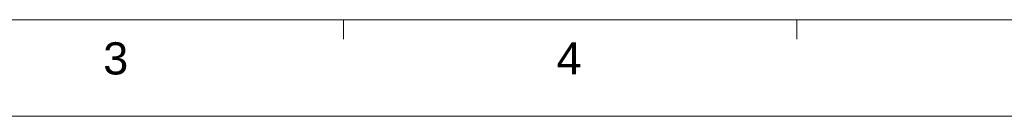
# Model space of a CAD drawing. Extents: x 879 to 1770, y -20 to 610.
# Tile 2 of 21: x 1143 to 1373, y -20 to 2. Entities that reach past the tile are written whole.
import ezdxf
from ezdxf.enums import TextEntityAlignment as Align

# ---------------------------------------------------------------- set-up
doc = ezdxf.new("R2010")
doc.units = 0
doc.header["$LTSCALE"] = 2
doc.header["$MEASUREMENT"] = 0
doc.layers.get('0').update_dxf_attribs({"linetype": 'CONTINUOUS'})
doc.styles.add('TEXTSTYLE_1', font='ARIAL.TTF')

msp = doc.modelspace()

# ---------------------------------------------------------------- linework, layer by layer
at = {"linetype": 'Continuous', "lineweight": 5}
for p, q in [((901.158, 2.197), (1747.158, 2.197)), ((1218.408, 2.197), (1218.408, -2.303)), ((1324.158, 2.197), (1324.158, -2.303)), ((878.658, -20.303), (1769.658, -20.303))]:
    msp.add_line(p, q, dxfattribs=at)

# ---------------------------------------------------------------- texts
at = {"linetype": 'Continuous', "lineweight": 5, "style": 'TEXTSTYLE_1'}
for s, p in [('3', (1165.252, -10.561)), ('4', (1271.002, -10.561))]:
    msp.add_text(s, height=7.5, dxfattribs=at).set_placement(p, align=Align.CENTER)

doc.saveas('drawing.dxf')
